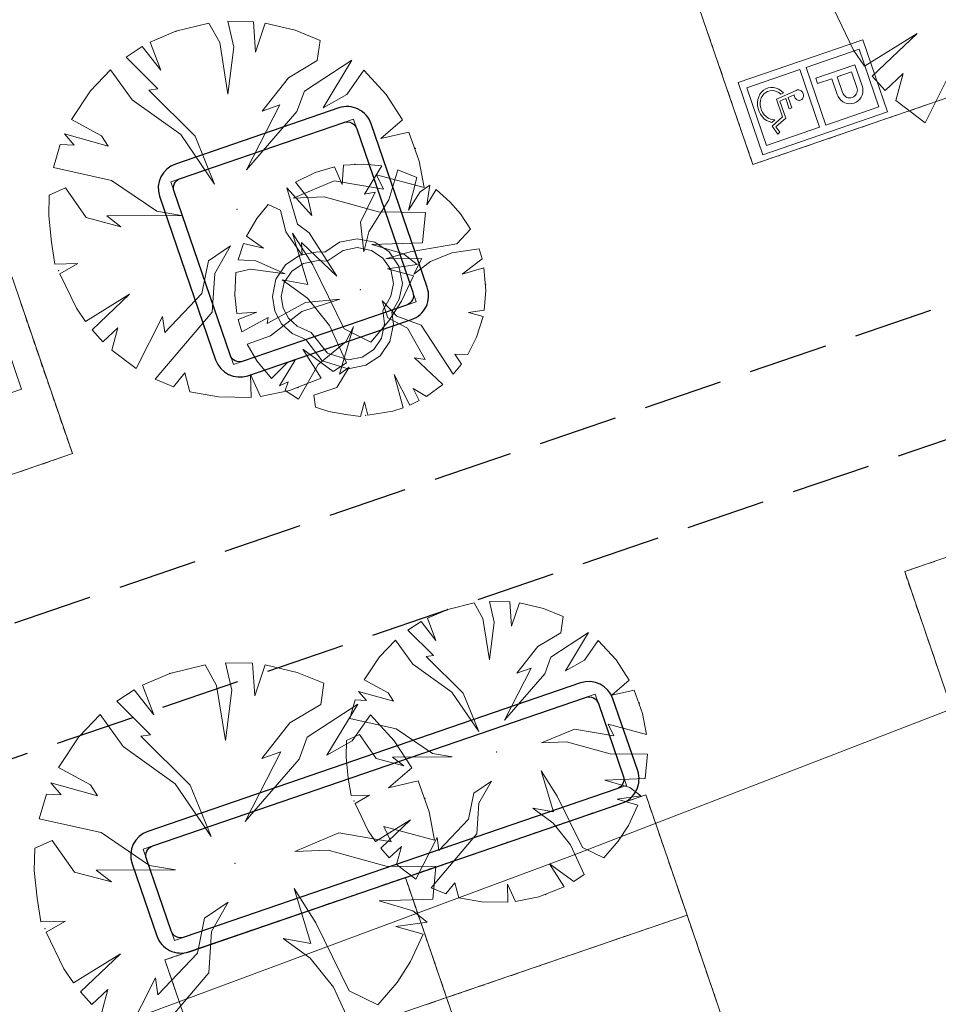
# Model space of a CAD drawing. Header units: metres. Extents: x 231584 to 239351, y 577231 to 577839.
# Tile 49 of 70: x 232124 to 232142, y 577577 to 577597. Entities that reach past the tile are written whole.
import ezdxf

# ---------------------------------------------------------------- set-up
doc = ezdxf.new("R2010")
doc.units = ezdxf.units.M
doc.header["$MEASUREMENT"] = 0
doc.linetypes.add('DGN Style 3', pattern=[21.796808, 15.569149, -6.227659])
for name, color, linetype, lineweight in [('N-WE-VH-KANTVERHARDING_FIETSPAD-G', 1, 'Continuous', 30), ('PDF_21 Buitenwanden', 8, 'Continuous', 0), ('PDF_23 Vloeren', 8, 'Continuous', 0), ('PDF_90 Terrein perceel', 8, 'Continuous', 0), ('s_BOOM', 7, 'Continuous', 0), ('V02', 253, 'Continuous', 0)]:
    doc.layers.add(name, color=color, linetype=linetype, lineweight=lineweight)

# ---------------------------------------------------------------- blocks, each defined once
blk = doc.blocks.new('BOOM')
at = {"lineweight": -2, "flags": 128}
blk.add_lwpolyline([(12.77, 3.98), (12.07, 7.4), (10.16, 10.19), (7.33, 12.08), (3.88, 12.77), (0.42, 12.07), (-2.48, 10.1), (-3.89, 10.21), (-7.35, 9.53), (-10.17, 7.64), (-12.08, 4.85), (-12.77, 1.43), (-12.3, -1.44), (-10.96, -3.92), (-8.89, -5.84), (-6.23, -7.04), (-2.99, -11.2), (2.09, -12.77), (5.54, -12.08), (8.37, -10.19), (10.27, -7.4), (10.97, -3.99), (10.67, -1.68), (12.1, 0.87), (12.77, 3.98)], dxfattribs=at)
blk.add_lwpolyline([(11.02, 3.99), (10.46, 6.72), (8.93, 8.95), (6.67, 10.47), (3.88, 11.02), (1.1, 10.46), (-2.02, 8.34), (-3.79, 8.48), (-6.68, 7.91), (-8.94, 6.39), (-10.47, 4.17), (-11.03, 1.4), (-10.65, -0.87), (-9.58, -2.85), (-7.93, -4.4), (-5.14, -5.66), (-1.97, -9.72), (2.18, -11), (4.87, -10.46), (7.14, -8.95), (8.66, -6.72), (9.24, -3.93), (8.89, -1.34), (10.48, 1.48)], close=True, dxfattribs=at)

msp = doc.modelspace()

# ---------------------------------------------------------------- linework, layer by layer
at = {"layer": 'N-WE-VH-KANTVERHARDING_FIETSPAD-G', "linetype": 'DGN Style 3', "ltscale": 0.1, "flags": 128}
for points in [[(232158.64, 577596.707), (232150.244, 577593.839), (232095.062, 577574.991)], [(232159.478, 577594.351), (232151.052, 577591.473), (232095.87, 577572.625)]]:
    msp.add_lwpolyline(points, dxfattribs=at)
at = {"layer": 'PDF_21 Buitenwanden', "lineweight": 30, "flags": 128}
for points in [[(232131.953, 577590.89, 0.414375), (232132.263, 577591.524), (232131.162, 577594.732, 0.414375), (232130.528, 577595.042), (232127.32, 577593.942, 0.414), (232127.01, 577593.308), (232128.11, 577590.099, 0.414), (232128.744, 577589.789)], [(232128.647, 577590.072, -0.414375), (232128.393, 577590.196), (232127.293, 577593.405, -0.414375), (232127.417, 577593.658), (232130.625, 577594.759, -0.414375), (232130.879, 577594.635), (232131.98, 577591.427, -0.414375), (232131.856, 577591.173)], [(232135.906, 577583.451, 0.414), (232135.273, 577583.761), (232126.779, 577580.847, 0.414), (232126.469, 577580.214), (232126.955, 577578.798, 0.414375), (232127.588, 577578.488), (232136.082, 577581.402, 0.414375), (232136.392, 577582.036)], [(232136.109, 577581.938, -0.414375), (232135.985, 577581.685), (232127.491, 577578.771, -0.414375), (232127.238, 577578.895), (232126.752, 577580.311, -0.413438), (232126.876, 577580.564), (232135.37, 577583.478, -0.413438), (232135.623, 577583.354)]]:
    msp.add_lwpolyline(points, format="xyb", close=True, dxfattribs=at)
at = {"layer": 'PDF_23 Vloeren', "lineweight": 13, "flags": 128}
for points in [[(232128.458, 577590.007), (232132.044, 577591.238), (232130.814, 577594.824), (232127.228, 577593.594)], [(232126.687, 577580.5), (232127.303, 577578.706), (232136.174, 577581.75), (232135.559, 577583.543)]]:
    msp.add_lwpolyline(points, close=True, dxfattribs=at)
at = {"layer": 'PDF_90 Terrein perceel', "lineweight": 13}
for p, q in [((232137.744, 577596.583), (232137.693, 577596.73)), ((232137.819, 577596.362), (232137.769, 577596.509)), ((232137.895, 577596.141), (232137.845, 577596.289)), ((232137.972, 577595.92), (232137.921, 577596.067)), ((232138.047, 577595.699), (232137.997, 577595.847)), ((232138.123, 577595.479), (232138.073, 577595.626)), ((232138.199, 577595.258), (232138.148, 577595.405)), ((232138.275, 577595.036), (232138.224, 577595.184)), ((232142.267, 577595.173), (232142.12, 577595.122)), ((232141.826, 577595.021), (232141.679, 577594.97)), ((232142.047, 577595.097), (232141.899, 577595.046)), ((232138.351, 577594.816), (232138.3, 577594.963)), ((232141.163, 577594.794), (232141.016, 577594.743)), ((232141.384, 577594.869), (232141.237, 577594.819)), ((232141.605, 577594.945), (232141.458, 577594.895)), ((232138.426, 577594.595), (232138.376, 577594.742)), ((232140.721, 577594.642), (232140.574, 577594.591)), ((232140.942, 577594.718), (232140.795, 577594.667)), ((232138.502, 577594.374), (232138.452, 577594.521)), ((232140.058, 577594.414), (232139.911, 577594.364)), ((232140.279, 577594.49), (232140.132, 577594.439)), ((232140.5, 577594.566), (232140.353, 577594.515)), ((232138.578, 577594.153), (232138.527, 577594.3)), ((232139.617, 577594.263), (232139.469, 577594.212)), ((232139.837, 577594.338), (232139.69, 577594.288)), ((232138.954, 577594.035), (232138.807, 577593.984)), ((232139.175, 577594.11), (232139.027, 577594.06)), ((232139.395, 577594.187), (232139.248, 577594.136)), ((232124.286, 577591.21), (232124.336, 577591.062)), ((232124.362, 577590.989), (232124.412, 577590.841)), ((232124.437, 577590.768), (232124.488, 577590.621)), ((232124.513, 577590.547), (232124.564, 577590.399)), ((232124.589, 577590.326), (232124.64, 577590.178)), ((232124.665, 577590.105), (232124.715, 577589.958)), ((232124.741, 577589.884), (232124.791, 577589.737)), ((232124.817, 577589.663), (232124.867, 577589.516)), ((232124.892, 577589.442), (232124.943, 577589.295)), ((232124.968, 577589.221), (232125.019, 577589.074)), ((232125.044, 577589), (232125.094, 577588.853)), ((232125.12, 577588.779), (232125.171, 577588.632)), ((232125.196, 577588.558), (232125.247, 577588.411)), ((232124.636, 577588.031), (232124.489, 577587.981)), ((232124.857, 577588.107), (232124.709, 577588.056)), ((232125.077, 577588.183), (232124.93, 577588.132)), ((232124.415, 577587.955), (232124.268, 577587.905)), ((232142.074, 577586.095), (232142.221, 577586.146)), ((232141.853, 577586.019), (232142, 577586.07)), ((232141.759, 577585.573), (232141.709, 577585.72)), ((232141.835, 577585.352), (232141.784, 577585.499)), ((232141.911, 577585.131), (232141.86, 577585.278)), ((232141.987, 577584.91), (232141.936, 577585.057)), ((232142.062, 577584.689), (232142.012, 577584.836)), ((232142.138, 577584.468), (232142.088, 577584.615)), ((232142.214, 577584.247), (232142.163, 577584.394)), ((232142.29, 577584.026), (232142.239, 577584.173)), ((232136.252, 577581.461), (232136.399, 577581.512)), ((232135.589, 577581.234), (232135.736, 577581.285)), ((232135.809, 577581.31), (232135.957, 577581.36)), ((232136.03, 577581.386), (232136.177, 577581.436)), ((232136.627, 577581.343), (232136.677, 577581.196)), ((232134.926, 577581.007), (232135.073, 577581.057)), ((232135.146, 577581.082), (232135.294, 577581.133)), ((232135.368, 577581.158), (232135.515, 577581.209)), ((232136.703, 577581.123), (232136.753, 577580.975)), ((232134.484, 577580.855), (232134.631, 577580.906)), ((232134.705, 577580.931), (232134.852, 577580.981)), ((232136.778, 577580.902), (232136.829, 577580.755)), ((232133.821, 577580.627), (232133.968, 577580.678)), ((232134.042, 577580.703), (232134.189, 577580.754)), ((232134.263, 577580.779), (232134.41, 577580.83)), ((232136.854, 577580.68), (232136.905, 577580.533)), ((232133.379, 577580.476), (232133.527, 577580.526)), ((232133.6, 577580.551), (232133.747, 577580.602)), ((232132.716, 577580.248), (232132.864, 577580.299)), ((232132.937, 577580.324), (232133.084, 577580.375)), ((232133.158, 577580.4), (232133.305, 577580.45)), ((232136.93, 577580.46), (232136.981, 577580.312)), ((232132.274, 577580.097), (232132.421, 577580.147)), ((232132.496, 577580.172), (232132.643, 577580.223)), ((232137.006, 577580.239), (232137.056, 577580.092)), ((232132.053, 577580.021), (232132.201, 577580.071)), ((232137.082, 577580.018), (232137.133, 577579.871)), ((232131.091, 577579.69), (232131.238, 577579.741)), ((232131.312, 577579.766), (232131.459, 577579.817)), ((232131.533, 577579.842), (232131.68, 577579.893)), ((232131.909, 577579.724), (232131.959, 577579.577)), ((232131.96, 577579.574), (232131.909, 577579.721)), ((232137.158, 577579.797), (232137.209, 577579.65)), ((232130.428, 577579.463), (232130.575, 577579.513)), ((232130.649, 577579.539), (232130.797, 577579.589)), ((232130.87, 577579.614), (232131.017, 577579.665)), ((232137.234, 577579.576), (232137.284, 577579.429)), ((232129.986, 577579.311), (232130.134, 577579.362)), ((232130.207, 577579.387), (232130.354, 577579.437)), ((232131.984, 577579.503), (232132.035, 577579.356)), ((232132.036, 577579.353), (232131.985, 577579.501)), ((232129.323, 577579.084), (232129.471, 577579.134)), ((232129.545, 577579.16), (232129.692, 577579.21)), ((232129.765, 577579.235), (232129.913, 577579.286)), ((232132.06, 577579.282), (232132.111, 577579.135)), ((232132.111, 577579.132), (232132.061, 577579.279)), ((232137.14, 577579.129), (232136.993, 577579.079)), ((232128.882, 577578.932), (232129.029, 577578.983)), ((232129.102, 577579.008), (232129.25, 577579.058)), ((232132.136, 577579.061), (232132.186, 577578.914)), ((232132.187, 577578.911), (232132.137, 577579.058)), ((232136.698, 577578.978), (232136.551, 577578.927)), ((232136.919, 577579.053), (232136.772, 577579.003)), ((232137.436, 577578.984), (232137.487, 577578.837)), ((232128.219, 577578.704), (232128.366, 577578.755)), ((232128.44, 577578.78), (232128.587, 577578.831)), ((232128.661, 577578.856), (232128.808, 577578.907)), ((232132.212, 577578.84), (232132.262, 577578.693)), ((232132.263, 577578.69), (232132.213, 577578.838)), ((232136.035, 577578.75), (232135.888, 577578.7)), ((232136.256, 577578.826), (232136.109, 577578.776)), ((232136.477, 577578.902), (232136.33, 577578.851)), ((232137.512, 577578.763), (232137.563, 577578.616)), ((232127.777, 577578.553), (232127.924, 577578.603)), ((232127.998, 577578.629), (232128.145, 577578.679)), ((232132.287, 577578.619), (232132.338, 577578.472)), ((232132.339, 577578.47), (232132.288, 577578.617)), ((232135.593, 577578.599), (232135.446, 577578.548)), ((232135.814, 577578.674), (232135.667, 577578.624)), ((232127.335, 577578.401), (232127.482, 577578.452)), ((232127.556, 577578.477), (232127.703, 577578.527)), ((232132.363, 577578.398), (232132.414, 577578.251)), ((232132.415, 577578.248), (232132.364, 577578.395)), ((232134.93, 577578.371), (232134.783, 577578.32)), ((232135.151, 577578.447), (232135.004, 577578.397)), ((232135.373, 577578.523), (232135.225, 577578.472)), ((232137.588, 577578.542), (232137.638, 577578.395)), ((232132.439, 577578.178), (232132.49, 577578.03)), ((232132.491, 577578.028), (232132.44, 577578.175)), ((232134.489, 577578.219), (232134.342, 577578.169)), ((232134.71, 577578.295), (232134.562, 577578.245)), ((232137.664, 577578.321), (232137.714, 577578.174)), ((232127.241, 577577.954), (232127.191, 577578.102)), ((232133.826, 577577.992), (232133.679, 577577.941)), ((232134.047, 577578.068), (232133.9, 577578.017)), ((232134.268, 577578.143), (232134.12, 577578.093)), ((232137.739, 577578.1), (232137.79, 577577.953)), ((232127.317, 577577.734), (232127.267, 577577.881)), ((232132.515, 577577.957), (232132.566, 577577.81)), ((232132.567, 577577.807), (232132.516, 577577.954)), ((232133.384, 577577.84), (232133.237, 577577.79)), ((232133.605, 577577.916), (232133.458, 577577.866)), ((232137.815, 577577.879), (232137.866, 577577.732)), ((232127.393, 577577.513), (232127.342, 577577.66)), ((232132.942, 577577.689), (232132.795, 577577.638)), ((232133.163, 577577.764), (232133.016, 577577.714)), ((232137.891, 577577.659), (232137.942, 577577.512)), ((232132.422, 577577.51), (232132.274, 577577.46))]:
    msp.add_line(p, q, dxfattribs=at)
at = {"layer": 'PDF_90 Terrein perceel', "lineweight": 13, "flags": 128}
for points in [[(232141.479, 577601.066), (232141.429, 577601.214), (232136.71, 577599.594), (232137.52, 577597.235), (232138.654, 577593.932), (232137.52, 577597.235), (232137.667, 577597.285), (232137.52, 577597.235), (232137.47, 577597.382)], [(232143.096, 577598.358), (232141.342, 577598.35), (232141.677, 577598.093), (232140.861, 577598.309), (232140.374, 577599.007), (232139.985, 577598.839), (232139.975, 577598.346), (232140.039, 577597.73), (232140.123, 577597.214), (232140.663, 577597.226), (232140.24, 577596.982), (232140.629, 577596.175), (232140.841, 577595.861), (232141.876, 577596.503), (232140.995, 577595.664), (232141.248, 577595.385), (232141.602, 577595.717), (232141.459, 577595.185), (232142.033, 577594.752), (232142.651, 577595.977)], [(232138.801, 577593.982), (232138.654, 577593.932), (232138.604, 577594.079)], [(232120.166, 577591.772), (232120.229, 577591.793), (232120.376, 577591.844), (232120.376, 577591.843), (232123.679, 577592.977), (232125.299, 577588.259), (232121.996, 577587.125), (232120.376, 577591.843), (232121.996, 577587.125), (232125.299, 577588.259), (232123.679, 577592.977), (232120.376, 577591.843)], [(232125.248, 577588.406), (232125.299, 577588.259), (232125.152, 577588.208)], [(232142.441, 577583.584), (232141.632, 577585.944), (232146.35, 577587.563), (232141.632, 577585.944), (232142.441, 577583.584), (232143.251, 577581.225), (232144.06, 577578.866)], [(232141.683, 577585.794), (232141.682, 577585.797), (232141.632, 577585.944), (232141.779, 577585.994)], [(232130.781, 577577.008), (232130.424, 577577.79), (232129.965, 577578.359), (232129.435, 577578.749), (232129.975, 577578.649), (232129.65, 577579.725), (232130.077, 577579.057), (232130.733, 577577.721), (232131.294, 577577.444), (232131.67, 577577.884), (232131.935, 577578.297), (232132.183, 577578.831), (232131.643, 577578.979), (232132.263, 577579.067), (232131.977, 577579.291), (232131.317, 577579.483), (232132.372, 577579.52), (232132.434, 577580.157), (232131.456, 577580.168), (232130.315, 577580.481), (232129.663, 577580.455), (232130.529, 577580.818), (232131.557, 577580.643), (232131.41, 577580.944), (232132.408, 577580.675), (232132.303, 577581.229), (232132.087, 577581.838), (232131.502, 577581.702), (232131.959, 577582.097), (232131.615, 577582.625), (232131.148, 577583.133), (232130.789, 577582.623), (232130.292, 577582.343), (232130.897, 577583.343), (232129.907, 577582.695), (232129.746, 577582.266), (232128.691, 577581.045), (232129.39, 577582.407), (232129.016, 577582.279), (232129.569, 577582.975), (232130.171, 577583.335), (232130.23, 577583.758), (232129.711, 577583.968), (232129.083, 577584.117), (232128.88, 577583.508), (232128.835, 577584.147), (232128.302, 577584.157), (232128.425, 577583.616), (232128.302, 577582.628), (232128.128, 577583.712), (232127.901, 577584.118), (232127.211, 577583.949), (232126.677, 577583.72), (232126.896, 577583.135), (232126.51, 577583.628), (232126.168, 577583.405), (232126.834, 577582.74), (232126.643, 577582.719), (232127.612, 577581.753), (232128.022, 577580.75), (232127.316, 577581.784), (232126.296, 577582.512), (232125.842, 577583.14), (232125.428, 577582.702), (232125.026, 577582.101), (232125.651, 577581.763), (232125.791, 577581.547), (232124.878, 577581.798), (232125.081, 577581.567), (232124.789, 577581.578), (232124.646, 577581.097), (232125.864, 577580.823), (232126.81, 577580.18), (232127.324, 577580.093), (232125.765, 577580.086), (232126.063, 577579.858), (232125.337, 577580.049), (232124.904, 577580.67), (232124.559, 577580.521), (232124.55, 577580.082), (232124.607, 577579.535), (232124.681, 577579.076), (232125.162, 577579.087), (232124.785, 577578.87), (232125.131, 577578.153), (232125.319, 577577.874), (232126.24, 577578.445), (232125.457, 577577.699), (232125.681, 577577.451), (232125.996, 577577.745), (232125.869, 577577.273)], [(232132.693, 577577.436), (232132.692, 577577.438), (232132.642, 577577.586), (232132.642, 577577.586), (232131.833, 577579.945), (232136.551, 577581.564), (232137.361, 577579.205), (232132.642, 577577.586), (232137.361, 577579.205), (232136.551, 577581.564), (232131.833, 577579.945), (232132.642, 577577.586), (232132.592, 577577.733)], [(232136.404, 577581.514), (232136.551, 577581.564), (232136.602, 577581.417)], [(232132.642, 577577.586), (232127.924, 577575.966), (232132.642, 577577.586), (232131.833, 577579.945), (232127.114, 577578.325), (232131.833, 577579.945), (232132.642, 577577.586), (232132.495, 577577.535)], [(232131.685, 577579.895), (232131.833, 577579.945), (232131.883, 577579.798)], [(232131.884, 577579.795), (232131.883, 577579.798), (232131.833, 577579.945), (232131.98, 577579.996)], [(232126.379, 577576.888), (232126.928, 577577.977), (232126.977, 577577.642), (232127.753, 577578.458), (232127.892, 577579.144), (232128.356, 577579.457), (232128.026, 577578.882), (232127.973, 577578.072), (232126.778, 577576.666)], [(232137.31, 577579.355), (232137.311, 577579.352), (232137.361, 577579.205), (232137.214, 577579.155)], [(232137.361, 577579.205), (232132.642, 577577.586), (232137.361, 577579.205), (232137.411, 577579.058)], [(232127.166, 577578.175), (232127.165, 577578.178), (232127.114, 577578.325), (232127.261, 577578.376)], [(232127.975, 577575.816), (232127.974, 577575.819), (232127.924, 577575.966), (232127.924, 577575.966), (232127.114, 577578.325), (232127.924, 577575.966)], [(232132.642, 577577.586), (232127.924, 577575.966), (232132.642, 577577.586), (232132.692, 577577.438)], [(232133.452, 577575.226), (232128.733, 577573.607), (232133.452, 577575.226), (232132.642, 577577.586), (232133.452, 577575.226), (232133.305, 577575.176)], [(232132.79, 577577.636), (232132.642, 577577.586), (232132.592, 577577.733), (232132.591, 577577.735)], [(232133.599, 577575.277), (232133.452, 577575.226), (232132.642, 577577.586), (232133.452, 577575.226), (232133.401, 577575.374)]]:
    msp.add_lwpolyline(points, dxfattribs=at)
for points in [[(232142.238, 577598.855), (232143.372, 577595.552), (232138.654, 577593.932), (232143.372, 577595.552)], [(232127.329, 577596.547), (232126.828, 577596.333), (232127.034, 577595.785), (232126.671, 577596.247), (232126.351, 577596.038), (232126.975, 577595.414), (232126.797, 577595.394), (232127.705, 577594.489), (232128.089, 577593.549), (232127.427, 577594.518), (232126.471, 577595.2), (232126.046, 577595.789), (232125.657, 577595.379), (232125.28, 577594.815), (232125.867, 577594.498), (232125.998, 577594.295), (232125.141, 577594.531), (232125.332, 577594.314), (232125.058, 577594.325), (232124.925, 577593.874), (232126.065, 577593.617), (232126.953, 577593.014), (232127.435, 577592.932), (232125.973, 577592.925), (232126.252, 577592.712), (232125.572, 577592.891), (232125.166, 577593.474), (232124.842, 577593.333), (232124.833, 577592.922), (232124.887, 577592.41), (232124.957, 577591.979), (232125.407, 577591.989), (232125.054, 577591.786), (232125.379, 577591.114), (232125.555, 577590.852), (232126.418, 577591.387), (232125.684, 577590.688), (232125.894, 577590.455), (232126.189, 577590.731), (232126.07, 577590.288), (232126.549, 577589.927), (232127.064, 577590.949), (232127.11, 577590.635), (232127.837, 577591.4), (232127.967, 577592.042), (232128.403, 577592.336), (232128.092, 577591.796), (232128.044, 577591.038), (232126.923, 577589.719), (232127.281, 577589.569), (232127.505, 577589.842), (232127.603, 577589.47), (232128.164, 577589.371), (232128.804, 577589.363), (232128.794, 577589.81), (232128.987, 577589.381), (232129.561, 577589.499), (232130.18, 577589.742), (232129.82, 577590.306), (232130.419, 577589.872), (232130.676, 577590.04), (232130.341, 577590.774), (232129.91, 577591.307), (232129.414, 577591.672), (232129.92, 577591.578), (232129.615, 577592.587), (232130.016, 577591.962), (232130.631, 577590.709), (232131.157, 577590.449), (232131.509, 577590.862), (232131.758, 577591.249), (232131.99, 577591.749), (232131.484, 577591.888), (232132.065, 577591.971), (232131.796, 577592.181), (232131.178, 577592.36), (232132.168, 577592.396), (232132.226, 577592.993), (232131.308, 577593.003), (232130.238, 577593.296), (232129.628, 577593.272), (232130.439, 577593.612), (232131.403, 577593.448), (232131.265, 577593.73), (232132.201, 577593.478), (232132.103, 577593.997), (232131.9, 577594.568), (232131.351, 577594.441), (232131.78, 577594.811), (232131.458, 577595.306), (232131.019, 577595.782), (232130.684, 577595.305), (232130.217, 577595.042), (232130.784, 577595.98), (232129.856, 577595.371), (232129.706, 577594.969), (232128.716, 577593.825), (232129.371, 577595.102), (232129.021, 577594.981), (232129.539, 577595.634), (232130.104, 577595.972), (232130.16, 577596.368), (232129.673, 577596.565), (232129.084, 577596.705), (232128.894, 577596.134), (232128.851, 577596.733), (232128.352, 577596.743), (232128.467, 577596.235), (232128.352, 577595.309), (232128.189, 577596.325), (232127.976, 577596.706)], [(232140.812, 577596.379), (232138.361, 577595.538), (232138.846, 577594.122), (232141.298, 577594.963)], [(232140.738, 577596.195), (232141.127, 577595.063), (232140.085, 577594.705), (232139.696, 577595.838)], [(232140.085, 577594.705), (232141.127, 577595.063), (232140.738, 577596.195), (232139.696, 577595.838)], [(232139.574, 577595.796), (232139.962, 577594.663), (232138.92, 577594.306), (232138.532, 577595.438)], [(232138.92, 577594.306), (232139.962, 577594.663), (232139.574, 577595.796), (232138.532, 577595.438)], [(232140.656, 577595.889), (232139.886, 577595.625), (232139.922, 577595.519), (232140.2, 577595.615), (232140.305, 577595.308), (232140.324, 577595.265), (232140.35, 577595.226), (232140.382, 577595.192), (232140.419, 577595.164), (232140.46, 577595.143), (232140.504, 577595.129), (232140.55, 577595.124), (232140.595, 577595.126), (232140.639, 577595.137), (232140.681, 577595.156), (232140.718, 577595.182), (232140.75, 577595.214), (232140.777, 577595.251), (232140.796, 577595.293), (232140.808, 577595.338), (232140.813, 577595.385), (232140.809, 577595.432), (232140.797, 577595.477)], [(232140.694, 577595.442), (232140.701, 577595.416), (232140.703, 577595.389), (232140.701, 577595.362), (232140.693, 577595.336), (232140.682, 577595.312), (232140.667, 577595.29), (232140.648, 577595.272), (232140.627, 577595.257), (232140.603, 577595.246), (232140.577, 577595.24), (232140.551, 577595.238), (232140.525, 577595.241), (232140.5, 577595.249), (232140.476, 577595.261), (232140.455, 577595.277), (232140.436, 577595.297), (232140.422, 577595.32), (232140.411, 577595.345), (232140.305, 577595.651), (232140.589, 577595.748)], [(232139.04, 577594.814), (232138.996, 577594.825), (232138.952, 577594.844), (232138.912, 577594.872), (232138.877, 577594.906), (232138.846, 577594.947), (232138.823, 577594.992), (232138.806, 577595.041), (232138.797, 577595.092), (232138.796, 577595.142), (232138.803, 577595.191), (232138.818, 577595.238), (232138.84, 577595.279), (232138.869, 577595.316), (232138.904, 577595.345), (232138.943, 577595.367), (232138.985, 577595.38), (232139.029, 577595.384), (232139.075, 577595.379), (232139.119, 577595.366), (232139.162, 577595.344), (232139.201, 577595.315), (232139.253, 577595.338), (232139.211, 577595.377), (232139.163, 577595.408), (232139.113, 577595.429), (232139.06, 577595.441), (232139.007, 577595.443), (232138.956, 577595.435), (232138.907, 577595.416), (232138.863, 577595.389), (232138.824, 577595.353), (232138.792, 577595.309), (232138.767, 577595.26), (232138.751, 577595.206), (232138.743, 577595.148), (232138.745, 577595.089), (232138.755, 577595.03), (232138.774, 577594.974), (232138.801, 577594.921), (232138.836, 577594.872), (232138.877, 577594.831), (232138.923, 577594.798), (232138.972, 577594.773), (232139.024, 577594.758), (232139.086, 577594.811)], [(232139.503, 577595.385), (232139.117, 577595.211), (232139.235, 577594.865), (232139.029, 577594.683), (232139.14, 577594.53), (232139.18, 577594.565), (232139.103, 577594.67), (232139.298, 577594.842), (232139.184, 577595.176), (232139.297, 577595.227), (232139.365, 577595.026), (232139.415, 577595.042), (232139.344, 577595.248), (232139.462, 577595.301), (232139.464, 577595.283), (232139.468, 577595.266), (232139.475, 577595.249), (232139.484, 577595.234), (232139.496, 577595.22), (232139.509, 577595.209), (232139.524, 577595.2), (232139.539, 577595.194), (232139.555, 577595.191), (232139.571, 577595.191), (232139.586, 577595.195), (232139.601, 577595.201), (232139.614, 577595.21), (232139.625, 577595.222), (232139.634, 577595.235), (232139.641, 577595.251), (232139.645, 577595.267), (232139.646, 577595.285), (232139.645, 577595.303), (232139.641, 577595.32), (232139.634, 577595.337), (232139.625, 577595.353), (232139.614, 577595.367), (232139.601, 577595.378), (232139.586, 577595.387), (232139.571, 577595.394), (232139.555, 577595.397), (232139.54, 577595.398), (232139.524, 577595.395)], [(232128.486, 577591.371), (232128.528, 577591.011), (232128.917, 577591.038), (232128.553, 577590.894), (232128.626, 577590.65), (232129.143, 577590.931), (232129.122, 577590.813), (232129.873, 577591.222), (232130.547, 577591.289), (232129.802, 577591.049), (232129.184, 577590.568), (232128.727, 577590.408), (232128.915, 577590.082), (232129.204, 577589.734), (232129.518, 577590.048), (232129.673, 577590.094), (232129.36, 577589.591), (232129.534, 577589.671), (232129.475, 577589.499), (232129.738, 577589.328), (232130.119, 577590.008), (232130.672, 577590.461), (232130.816, 577590.753), (232130.543, 577589.818), (232130.733, 577589.956), (232130.489, 577589.555), (232130.04, 577589.406), (232130.068, 577589.173), (232130.329, 577589.089), (232130.667, 577589.026), (232130.955, 577588.989), (232131.034, 577589.278), (232131.097, 577589.014), (232131.588, 577589.094), (232131.789, 577589.158), (232131.611, 577589.81), (232131.918, 577589.208), (232132.107, 577589.299), (232131.987, 577589.54), (232132.247, 577589.38), (232132.568, 577589.616), (232132.013, 577590.14), (232132.223, 577590.109), (232131.872, 577590.719), (232131.486, 577590.924), (232131.381, 577591.259), (232131.667, 577590.958), (232132.143, 577590.783), (232132.773, 577589.816), (232132.936, 577590.017), (232132.805, 577590.212), (232133.061, 577590.203), (232133.231, 577590.543), (232133.357, 577590.951), (232133.069, 577591.03), (232133.38, 577591.072), (232133.414, 577591.461), (232133.376, 577591.903), (232132.947, 577591.779), (232133.338, 577592.08), (232133.28, 577592.276), (232132.747, 577592.201), (232132.325, 577592.027), (232131.997, 577591.779), (232132.153, 577592.085), (232131.451, 577592.081), (232131.926, 577592.218), (232132.844, 577592.374), (232133.11, 577592.661), (232132.913, 577592.964), (232132.713, 577593.196), (232132.437, 577593.44), (232132.252, 577593.143), (232132.31, 577593.53), (232132.125, 577593.398), (232131.892, 577593.037), (232132.058, 577593.676), (232131.687, 577593.827), (232131.506, 577593.242), (232131.116, 577592.614), (232131.015, 577592.22), (232130.952, 577592.802), (232131.24, 577593.387), (232131.033, 577593.352), (232131.372, 577593.903), (232131.021, 577593.938), (232130.618, 577593.917), (232130.596, 577593.542), (232130.44, 577593.887), (232130.063, 577593.775), (232129.675, 577593.585), (232129.917, 577593.28), (232129.997, 577592.932), (232129.504, 577593.472), (232129.717, 577592.764), (232129.946, 577592.591), (232130.489, 577591.742), (232129.797, 577592.402), (232129.808, 577592.156), (232129.489, 577592.611), (232129.38, 577593.036), (232129.138, 577593.147), (232128.919, 577592.873), (232128.718, 577592.523), (232129.047, 577592.293), (232128.656, 577592.38), (232128.555, 577592.063), (232128.901, 577592.04), (232129.472, 577591.79), (232128.791, 577591.879), (232128.507, 577591.815)], [(232122.045, 577591.493), (232122.886, 577589.041), (232124.302, 577589.526), (232123.46, 577591.979)], [(232132.665, 577585.204), (232132.265, 577585.033), (232132.43, 577584.594), (232132.14, 577584.964), (232131.883, 577584.797), (232132.382, 577584.298), (232132.24, 577584.282), (232132.967, 577583.558), (232133.274, 577582.806), (232132.744, 577583.58), (232131.979, 577584.127), (232131.639, 577584.598), (232131.328, 577584.27), (232131.027, 577583.819), (232131.496, 577583.565), (232131.601, 577583.403), (232130.915, 577583.591), (232131.068, 577583.418), (232130.849, 577583.427), (232130.742, 577583.066), (232131.655, 577582.86), (232132.365, 577582.378), (232132.75, 577582.313), (232131.581, 577582.307), (232131.804, 577582.136), (232131.26, 577582.28), (232130.936, 577582.746), (232130.676, 577582.633), (232130.669, 577582.304), (232130.713, 577581.894), (232130.768, 577581.55), (232131.128, 577581.558), (232130.846, 577581.395), (232131.106, 577580.858), (232131.247, 577580.648), (232131.937, 577581.076), (232131.35, 577580.517), (232131.518, 577580.331), (232131.754, 577580.552), (232131.659, 577580.197), (232132.041, 577579.909), (232132.454, 577580.726), (232132.49, 577580.474), (232133.072, 577581.086), (232133.176, 577581.6), (232133.524, 577581.835), (232133.277, 577581.404), (232133.237, 577580.797), (232132.34, 577579.742), (232132.627, 577579.622), (232132.806, 577579.84), (232132.885, 577579.543), (232133.333, 577579.463), (232133.846, 577579.457), (232133.838, 577579.815), (232133.992, 577579.471), (232134.451, 577579.566), (232134.947, 577579.76), (232134.659, 577580.212), (232135.138, 577579.864), (232135.343, 577579.999), (232135.075, 577580.586), (232134.731, 577581.012), (232134.333, 577581.305), (232134.739, 577581.229), (232134.495, 577582.037), (232134.815, 577581.536), (232135.307, 577580.533), (232135.728, 577580.326), (232136.01, 577580.656), (232136.209, 577580.965), (232136.394, 577581.365), (232135.99, 577581.477), (232136.455, 577581.543), (232136.24, 577581.711), (232135.745, 577581.855), (232136.537, 577581.883), (232136.583, 577582.361), (232135.849, 577582.369), (232134.993, 577582.603), (232134.505, 577582.584), (232135.154, 577582.856), (232135.925, 577582.725), (232135.814, 577582.951), (232136.564, 577582.749), (232136.484, 577583.164), (232136.322, 577583.621), (232135.883, 577583.519), (232136.226, 577583.815), (232135.968, 577584.211), (232135.618, 577584.593), (232135.349, 577584.21), (232134.976, 577584), (232135.43, 577584.75), (232134.687, 577584.263), (232134.567, 577583.942), (232133.776, 577583.027), (232134.299, 577584.048), (232134.019, 577583.952), (232134.434, 577584.474), (232134.886, 577584.744), (232134.93, 577585.061), (232134.541, 577585.219), (232134.07, 577585.331), (232133.917, 577584.874), (232133.883, 577585.353), (232133.484, 577585.361), (232133.576, 577584.955), (232133.484, 577584.214), (232133.353, 577585.027), (232133.183, 577585.331)], [(232137.361, 577579.205), (232138.17, 577576.846), (232133.452, 577575.226), (232138.17, 577576.846)]]:
    msp.add_lwpolyline(points, close=True, dxfattribs=at)
at = {"layer": 'PDF_90 Terrein perceel', "lineweight": 13}
for p in [(232127.329, 577596.547), (232132.026, 577594.249), (232130.846, 577593.937), (232128.529, 577593.05), (232128.529, 577593.05), (232125.031, 577591.85), (232133.411, 577591.578), (232128.486, 577591.371), (232130.949, 577591.475), (232130.949, 577591.475), (232129.729, 577589.553), (232131.052, 577589.012), (232132.665, 577585.204), (232127.211, 577583.949), (232136.423, 577583.366), (232133.625, 577582.406), (232133.625, 577582.406), (232130.827, 577581.447), (232132.221, 577581.498), (232128.491, 577580.218), (232128.491, 577580.218), (232134.585, 577579.608), (232124.761, 577578.938)]:
    msp.add_point(p, dxfattribs=at)
at = {"layer": 'V02', "flags": 128}
msp.add_lwpolyline([(232147.912, 577586.597), (232142.664, 577583.292), (232135.062, 577580.358), (232111.606, 577571.647), (232109.268, 577570.887), (232107.106, 577571.004), (232103.658, 577572.289), (232100.386, 577573.458)], dxfattribs=at)

# ---------------------------------------------------------------- block references
at = {"layer": 's_BOOM', "xscale": 0.1, "yscale": 0.1, "zscale": 0.1}
msp.add_blockref('BOOM', (232130.5, 577591.2), dxfattribs=at)

doc.saveas('drawing.dxf')
